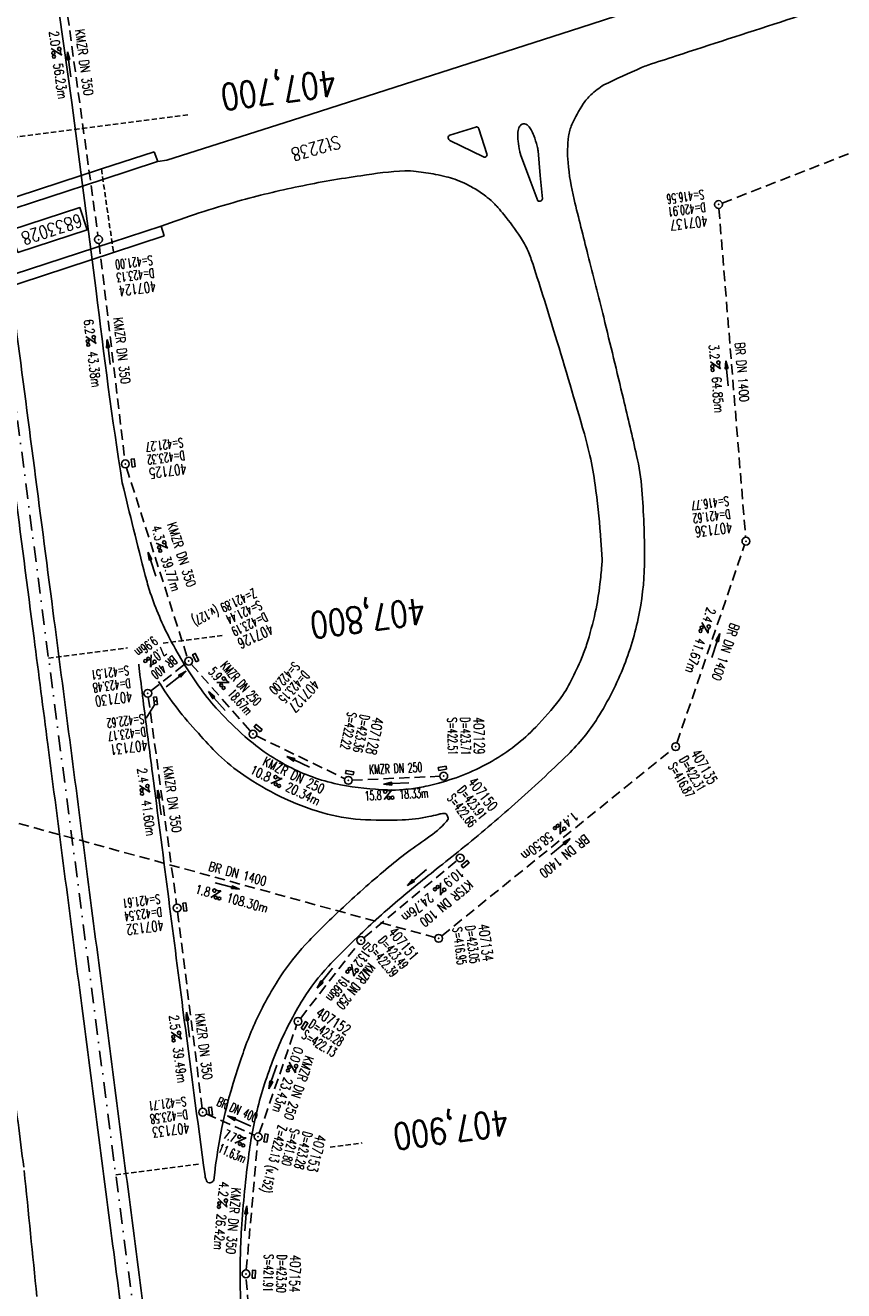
# Model space of a CAD drawing. Extents: x 446008 to 446745, y 447032 to 448234.
# Tile 5 of 24: x 446422 to 446579, y 447275 to 447518. Entities that reach past the tile are written whole.
import ezdxf
from ezdxf.enums import TextEntityAlignment as Align

# ---------------------------------------------------------------- set-up
doc = ezdxf.new("R2010")
doc.units = 0
doc.header["$LTSCALE"] = 2
doc.header["$MEASUREMENT"] = 0
for name, pattern in [('AUSGEZOGEN', [0]), ('GESTRICH-X2', [1.5, 1, -0.5]), ('GESTRICHELT', [0.75, 0.5, -0.25]), ('STRICHPT-X3', [3, 1.5, -0.75, 0, -0.75])]:
    doc.linetypes.add(name, pattern=pattern)
doc.layers.get('0').update_dxf_attribs({"linetype": 'AUSGEZOGEN'})
for name, color, linetype in [('ACHSE', 250, 'STRICHPT-X3'), ('BAUWO', 250, 'CONTINUOUS'), ('BAUWOTOP', 250, 'AUSGEZOGEN'), ('BAUWUTOP', 250, 'GESTRICHELT'), ('FBR', 8, 'CONTINUOUS'), ('HEKTOM', 250, 'GESTRICHELT'), ('KANAL', 7, 'GESTRICH-X2'), ('Netzknoten_PKT-NR', 7, 'CONTINUOUS'), ('PFEIL', 7, 'CONTINUOUS'), ('SCHACHTNR', 6, 'CONTINUOUS'), ('SCHRIFT', 7, 'AUSGEZOGEN'), ('SCHSYMBOL', 7, 'AUSGEZOGEN'), ('TEXTO', 4, 'CONTINUOUS'), ('TEXTU', 4, 'CONTINUOUS')]:
    doc.layers.add(name, color=color, linetype=linetype)
doc.styles.add('ROMANS', font='romans.shx', dxfattribs={"width": 0.8})

# ---------------------------------------------------------------- blocks, each defined once
blk = doc.blocks.new('PROM')
blk.add_line((1.57, 1.82), (0.02, 0.02))
for centre, radius in [((0.32, 1.51), 0.317), ((0.94, 0.29), 0.283), ((1.64, 0.29), 0.283)]:
    blk.add_circle(centre, radius)
blk.add_arc((0.99, 2.68), 1.03, 239.1414, 303.3549)
blk = doc.blocks.new('PFEIL2')
at = {"color": 0}
for p, q in [((0.88, 0), (-2.4, -0.01)), ((0.88, -0.27), (0.88, 0.28)), ((0.88, 0.28), (2.43, 0.01)), ((0.91, 0.27), (0.88, 0.26)), ((0.97, 0.26), (0.88, 0.25)), ((1.02, 0.25), (0.88, 0.23)), ((1.07, 0.24), (0.88, 0.21)), ((1.13, 0.23), (0.88, 0.19)), ((1.18, 0.22), (0.88, 0.17)), ((1.24, 0.21), (0.88, 0.15)), ((1.29, 0.21), (0.88, 0.14)), ((1.34, 0.2), (0.88, 0.12)), ((1.4, 0.19), (0.88, 0.1)), ((1.45, 0.18), (0.88, 0.08)), ((1.51, 0.17), (0.88, 0.06)), ((1.56, 0.16), (0.88, 0.04)), ((1.61, 0.15), (0.88, 0.02)), ((1.67, 0.14), (0.88, 0.01)), ((1.72, 0.13), (0.88, -0.01)), ((1.78, 0.12), (0.88, -0.03)), ((1.83, 0.11), (0.88, -0.05)), ((1.88, 0.1), (0.88, -0.07)), ((1.94, 0.09), (0.88, -0.09)), ((2.05, 0.08), (0.88, -0.12)), ((1.99, 0.08), (0.88, -0.11)), ((2.1, 0.07), (0.88, -0.14)), ((2.15, 0.06), (0.88, -0.16)), ((2.21, 0.05), (0.88, -0.18)), ((2.26, 0.04), (0.88, -0.2)), ((2.32, 0.03), (0.88, -0.22)), ((2.37, 0.02), (0.88, -0.23)), ((2.42, 0.01), (0.88, -0.25)), ((2.43, 0.01), (0.88, -0.27))]:
    blk.add_line(p, q, dxfattribs=at)
blk = doc.blocks.new('GST')
at = {"color": 0}
blk.add_circle((0, 0), 0.75, dxfattribs=at)
blk.add_point((0, 0), dxfattribs=at)
blk = doc.blocks.new('13')
blk.add_lwpolyline([(0.76, 1.22), (-0.75, 1.22), (-0.75, 1.8), (0.76, 1.8)], close=True)
at = {"rotation": 180}
blk.add_blockref('GST', (0, 0), dxfattribs=at)
blk = doc.blocks.new('10')
blk.add_blockref('GST', (0, 0))
blk = doc.blocks.new('30')
at = {"color": 0}
for p, q in [((-0.75, -0.29), (-0.75, 0.29)), ((-0.75, 0.29), (0.75, 0.29)), ((0.75, 0.29), (0.75, -0.29)), ((0.75, -0.29), (-0.75, -0.29))]:
    blk.add_line(p, q, dxfattribs=at)
blk.add_point((0, 0), dxfattribs=at)

msp = doc.modelspace()

# ---------------------------------------------------------------- linework, layer by layer
at = {"layer": 'ACHSE', "flags": 128}
msp.add_lwpolyline([(446322.02, 448198.17), (446329.58, 448140.12), (446334.86, 448099.55), (446342.49, 448040.96), (446358.62, 447917), (446377.98, 447768.26), (446397.35, 447619.51), (446419.94, 447445.98), (446439.3, 447297.23), (446444.65, 447256.12), (446452.2, 447198.07), (446465.11, 447098.9), (446468.53, 447072.67)], dxfattribs=at)
at = {"layer": 'BAUWO'}
msp.add_line((446447.98, 447479.31), (446448.6, 447477.46), dxfattribs=at)
at = {"layer": 'BAUWOTOP'}
for p, q in [((446446.69, 447493.62), (446447.35, 447491.73)), ((446436.53, 447490.32), (446386.95, 447474.13)), ((446436.83, 447488.31), (446385.28, 447471.48)), ((446438.58, 447476.23), (446386.86, 447459.38)), ((446438.86, 447474.27), (446382.12, 447455.73))]:
    msp.add_line(p, q, dxfattribs=at)
at = {"layer": 'BAUWOTOP', "flags": 128}
for points in [[(446446.69, 447493.62), (446436.53, 447490.32)], [(446447.31, 447491.72), (446436.83, 447488.31)], [(446448.6, 447477.46), (446438.86, 447474.27)]]:
    msp.add_lwpolyline(points, dxfattribs=at)
at = {"layer": 'BAUWOTOP'}
msp.add_lwpolyline([(446447.99, 447479.31), (446438.58, 447476.23)], dxfattribs=at)
at = {"layer": 'BAUWUTOP'}
msp.add_line((446436.53, 447490.32), (446438.86, 447474.27), dxfattribs=at)
at = {"layer": 'FBR'}
msp.add_line((446430.84, 447503.06), (446435.55, 447466.91), dxfattribs=at)
at = {"layer": 'FBR', "flags": 128}
for points in [[(446412.08, 447372.66, 0.000006), (446414.08, 447357.13, 0.00001), (446415.26, 447348.07, 0.000016), (446416.85, 447335.74, -0.000001), (446418.45, 447323.41, -0.000146), (446420.53, 447307.32, -0.000272), (446421.63, 447298.7, -0.00647)], [(446363.33, 447740.45, 0.000002), (446366.28, 447717.76, 0.000326)], [(446486.35, 447489.01, 0.016705), (446474.45, 447486.95, 0.016705), (446462.71, 447484.1, 0.010703), (446455.3, 447481.86, 0.010703), (446447.99, 447479.31)], [(446408.89, 447397.38, -0.000081), (446411.26, 447379.01, 0.000235)], [(446421.71, 447298.05, -0.000174), (446424.15, 447273.89, -0.003297)]]:
    msp.add_lwpolyline(points, format="xyb", dxfattribs=at)
at = {"layer": 'FBR'}
for points in [[(446430.84, 447503.06), (446416.14, 447606.86)], [(446508.37, 447498.35), (446503.41, 447496.79)], [(446510.53, 447493.23), (446508.95, 447497.98)], [(446503.43, 447495.8), (446509.83, 447492.63)]]:
    msp.add_lwpolyline(points, dxfattribs=at)
for points in [[(446401.23, 447573.28, 0.00006), (446405.02, 447543.9, 0.000126), (446406.81, 447530.05), (446413.11, 447481.37, -0.000433), (446413.98, 447474.63, 0.000461), (446414.84, 447467.9, 0.000507), (446416.79, 447452.83, -0.000334), (446419.77, 447429.97, -0.000138), (446423.61, 447400.25, 0.000201), (446426.25, 447379.84, 0.000105), (446429.41, 447355.52, -0.000099), (446432.57, 447331.2, -0.000074), (446435.66, 447307.38, 0.000173), (446438.75, 447283.56, 0.000044), (446441, 447266.22, 0.000008), (446442.36, 447255.82, 0.000037)], [(446405.43, 447573.76, 0.000367), (446408.77, 447547.6, 0.000567), (446410.96, 447530.69, 0.000013), (446413.93, 447508, -0.000323), (446414.05, 447507.08, -0.00024), (446415.6, 447495.09, 0.00035), (446416.66, 447486.85, 0.000314), (446418.14, 447475.45, -0.000003), (446419.62, 447464.05, -0.000002), (446423.43, 447434.8, 0.000002), (446427.23, 447405.54, 0.000108), (446430.45, 447380.75, -0.000082), (446433.68, 447355.96, -0.000307), (446436.79, 447331.97, 0.000333), (446439.89, 447307.98, 0.000089), (446443.01, 447284.02, -0.000071), (446446.13, 447260.06, -0.000002), (446446.61, 447256.38, -0.000021)], [(446681.12, 447555.48, 0.000434), (446610.09, 447532.57, 0.000372), (446586.84, 447525.02, 0.000029), (446546.83, 447512.01, 0.000218), (446541.41, 447510.24, 0.026363), (446540.19, 447509.77, 0.004317), (446532.94, 447506.45)], [(446532.94, 447506.45, 0.043428), (446530.46, 447504.52, 0.061013), (446529.01, 447502.81, 0.038031), (446526.82, 447498.82, 0.074773), (446526.18, 447496.59, 0.053988), (446526.08, 447491.55, 0.037901), (446527.24, 447484.48, 0.003215), (446529.91, 447473.83, -0.002855), (446532.92, 447461.84, -0.001548), (446536.7, 447446.18, -0.002238), (446539.24, 447435.33, -0.036858), (446540.25, 447428.71, -0.018886), (446540.77, 447415.68, -0.047517), (446539.81, 447405.32, -0.04627), (446536.85, 447395.05, -0.047385), (446531.76, 447384.96, -0.059427), (446526.08, 447377.94, -0.011266), (446515.86, 447368.44, -0.011667), (446505.58, 447359.73, -0.002682), (446500.84, 447355.95, 0.003035), (446496.66, 447352.6, 0.016446), (446488.25, 447345.31, 0.015979), (446480.1, 447337.27, 0.051607), (446475.24, 447330.98, 0.038665), (446470.39, 447321.57, 0.033029), (446466.9, 447311.49, 0.034064), (446464.85, 447301.35, 0.016565), (446463.43, 447286.88, 0.021234), (446463.18, 447275.54, 0.006769), (446463.28, 447272.62, 0.000573)], [(446503.41, 447496.79, 0.153395), (446503.17, 447496.58, 0.153395), (446503.09, 447496.27, 0.144564), (446503.19, 447495.99, 0.144564), (446503.43, 447495.8)], [(446508.95, 447497.98, 0.11459), (446508.88, 447498.16, 0.11459), (446508.74, 447498.3, 0.108584), (446508.56, 447498.37, 0.108584), (446508.37, 447498.35)], [(446509.83, 447492.63, 0.134986), (446510.08, 447492.57, 0.134986), (446510.33, 447492.64, 0.171801), (446510.53, 447492.9, 0.171801), (446510.53, 447493.23)], [(446494.8, 447489.98, -0.017145), (446496.95, 447489.82, -0.020258), (446500.67, 447489.27, -0.015419), (446502.67, 447488.83, -0.018194), (446504.34, 447488.34, -0.03172), (446506.2, 447487.58, -0.025844), (446508.37, 447486.4, -0.02692), (446510.59, 447484.86, -0.037247), (446512.04, 447483.54, -0.012679), (446512.61, 447482.92, -0.005936), (446513.77, 447481.54, -0.025692), (446516.97, 447477.21, -0.045599), (446518.41, 447474.54, -0.022594), (446519.37, 447471.95, -0.004366), (446523.64, 447458.33, -0.003378), (446529.22, 447439.46, -0.015552), (446530.28, 447435.32, -0.021638), (446531.28, 447429.7, -0.012897), (446532.3, 447420.17, -0.003992), (446532.56, 447416.57, -0.012355), (446532.61, 447415.41, -0.024488), (446532.57, 447414.23, -0.008029), (446532.21, 447410.65, -0.025515), (446531.31, 447405.22, -0.021786), (446529.65, 447399, -0.025036), (446528.68, 447396.37, -0.014977), (446526.71, 447392.12, -0.046999), (446524.37, 447388.38, -0.030138), (446519.88, 447383.17, -0.069011), (446511.52, 447376.67, -0.066014), (446501.28, 447372.45, -0.007891), (446499.21, 447371.94, -0.009866), (446497.54, 447371.58, -0.056182), (446491.41, 447371.12, -0.038129), (446482.44, 447372.13, -0.069706), (446473.01, 447375.34, -0.06435), (446464.09, 447381.38, -0.024384), (446459.04, 447386.31, -0.031638), (446455.59, 447390.52, -0.035073), (446449.75, 447399.98, -0.039902), (446445.92, 447408.98, -0.018172), (446444.95, 447412.29, -0.003426), (446440.54, 447430.05, -0.000225), (446440.5, 447430.18, -0.018266)], [(446458.13, 447296.24, -0.069341), (446457.71, 447295.84, -0.132444), (446457.42, 447295.73, -0.14394), (446456.96, 447295.81, -0.182476), (446456.7, 447296.09, -0.062171), (446456.43, 447297.09, -0.001999), (446452.19, 447328.95, -0.000031), (446446.35, 447374.26, -0.000104), (446444.64, 447387.54, -0.001664), (446443.84, 447393.97, -0.008355), (446443.7, 447395.25, -0.358629)], [(446447.49, 447391.95, 0.049083), (446455.14, 447382, 0.023303), (446459.02, 447377.89, 0.043367), (446463.88, 447373.94, 0.033703), (446470.84, 447369.88, 0.045286), (446479.03, 447366.71, 0.054392), (446486.23, 447365.47, 0.0257), (446494.27, 447365.38, 0.040316), (446499.36, 447366, 0.0159), (446501.14, 447366.42, -0.034897), (446501.96, 447366.59, -0.024566)], [(446501.96, 447366.59, -0.024566), (446502.4, 447366.62, -0.066209), (446502.57, 447366.6, -0.167437), (446502.71, 447366.51, -0.059008), (446502.96, 447366.12, -0.057115), (446503.1, 447365.68, -0.157949), (446503.09, 447365.5, -0.064522), (446503.03, 447365.42, -0.013772), (446502.74, 447365.07, -0.06056), (446499.07, 447361.88, 0.027579), (446490.59, 447355.42, 0.01211), (446481.93, 447347.66, 0.015864), (446475.66, 447341.38, 0.043014), (446470.98, 447335.42, 0.035051), (446466.43, 447327.31, 0.033926), (446463.19, 447319.02, 0.060562), (446458.13, 447296.24, 0.071252)]]:
    msp.add_lwpolyline(points, format="xyb", dxfattribs=at)
at = {"layer": 'FBR', "flags": 128}
msp.add_lwpolyline([(446447.35, 447491.73), (446449.06, 447491.99), (446473.23, 447499.65), (446528.55, 447517.48), (446584.06, 447535.53), (446679.67, 447566.53)], dxfattribs=at)
at = {"layer": 'FBR'}
msp.add_lwpolyline([(446521.15, 447484.56, -0.213179), (446521.07, 447484.33, -0.131141), (446520.75, 447484.13, -0.121268), (446520.41, 447484.11, -0.264028), (446520.28, 447484.21), (446518.76, 447488.31), (446516.99, 447493.07, -0.040632), (446516.82, 447493.68, -0.012845), (446516.49, 447495.65, -0.05245), (446516.44, 447497.12, -0.070387), (446516.66, 447498.2, -0.115565), (446517.05, 447498.78, -0.165199), (446517.49, 447498.98, -0.130422), (446517.97, 447498.91, -0.10421), (446518.46, 447498.56, -0.055738), (446519.02, 447497.8, -0.04484), (446519.51, 447496.73, -0.018896), (446520.15, 447494.68, -0.043766), (446520.32, 447493.77), (446520.74, 447489.07)], format="xyb", close=True, dxfattribs=at)
for centre, radius, start, end in [((446499.1, 447415.12), 74.98, 93.2922, 99.7987), ((447385.58, 447576.72), 956.36, 186.59338, 188.82207)]:
    msp.add_arc(centre, radius, start, end, dxfattribs=at)
at = {"layer": 'HEKTOM'}
for p, q in [((446413.47, 447495.56), (446453.12, 447500.72)), ((446448.37, 447399.28), (446459.71, 447400.77)), ((446426.37, 447396.41), (446441.57, 447398.39)), ((446480.43, 447302.57), (446486.57, 447303.37)), ((446439.28, 447297.22), (446455.16, 447299.28))]:
    msp.add_line(p, q, dxfattribs=at)
at = {"layer": 'KANAL'}
for p, q in [((446428.41, 447531.72), (446435.88, 447477.5)), ((446555.66, 447483.75), (446650.72, 447520.87)), ((446555.03, 447482.75), (446560.16, 447419.59)), ((446436.09, 447476.03), (446441.03, 447434.44)), ((446441.34, 447432.97), (446453.03, 447396.56)), ((446546.97, 447380.12), (446559.97, 447418.16)), ((446446.03, 447390.12), (446452.69, 447395.37)), ((446453.75, 447395.28), (446465.12, 447382.41)), ((446445.53, 447388.94), (446450.97, 447349.19)), ((446466.28, 447381.5), (446483.25, 447373.28)), ((446501.84, 447343.09), (446546.16, 447378.97)), ((446484.66, 447373), (446501.47, 447373.75)), ((446397.53, 447371.03), (446500.53, 447342.81)), ((446486.91, 447342.72), (446504.78, 447357.59)), ((446451.16, 447347.72), (446455.88, 447310)), ((446474.72, 447327.28), (446485.88, 447341.66)), ((446466.84, 447305.25), (446474, 447326)), ((446456.66, 447308.97), (446465.94, 447304.84)), ((446464.34, 447279), (446466.53, 447303.81))]:
    msp.add_line(p, q, dxfattribs=at)
at = {"layer": 'KANAL', "flags": 128}
msp.add_lwpolyline([(446467.53, 447230.29), (446464.32, 447277.49)], dxfattribs=at)
at = {"layer": 'Netzknoten_PKT-NR'}
msp.add_lwpolyline([(446420.48, 447474.3), (446433.8, 447478.61), (446432.41, 447482.89), (446419.09, 447478.58)], close=True, dxfattribs=at)
at = {"layer": 'SCHACHTNR'}
msp.add_line((446446.75, 447387.43), (446445.12, 447384.87), dxfattribs=at)

# ---------------------------------------------------------------- block references
at = {"layer": 'PFEIL'}
for p, rotation in [((446430.35, 447510.39), 97.84799999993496), ((446437.91, 447455.16), 96.78290000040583), ((446556.59, 447451.09), 94.65620000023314), ((446446.24, 447414.46), 107.7951999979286), ((446554.42, 447398.82), 71.10549999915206), ((446450.87, 447392.41), 38.22050000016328), ((446458.69, 447388.17), 131.3975000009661), ((446474.33, 447376.5), 154.1720999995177), ((446447.67, 447368.7), 97.77460000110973), ((446493.12, 447372.38), 182.5452000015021), ((446524.62, 447360.25), 38.98289999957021), ((446497.09, 447354.32), 219.7345000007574), ((446460.71, 447352.68), 344.6872999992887), ((446479.4, 447335.02), 232.1426000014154), ((446453.16, 447326.03), 97.1360000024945), ((446469.43, 447316.03), 250.9625000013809), ((446462.99, 447307.57), 156.0855000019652), ((446464.23, 447288.89), 84.92479999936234)]:
    msp.add_blockref('PFEIL2', p, dxfattribs=dict(at, rotation=rotation))
at = {"layer": 'SCHSYMBOL'}
for name, p, rotation in [('10', (446554.96, 447483.49), 277.4164000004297), ('10', (446435.99, 447476.77), 277.4164000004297), ('13', (446441.12, 447433.7), 277.4164000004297), ('10', (446560.22, 447418.86), 277.4164000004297), ('13', (446453.27, 447395.84), 296.6361088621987), ('10', (446445.44, 447389.67), 277.4164000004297), ('30', (446446.92, 447388.22), 277.4164000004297), ('13', (446465.62, 447381.83), 319.7617981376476), ('10', (446546.73, 447379.43), 277.4164000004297), ('13', (446502.23, 447373.78), 9.762141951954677), ('13', (446483.92, 447372.97), 350.3307418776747), ('13', (446505.37, 447358.06), 219.6225042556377), ('13', (446451.07, 447348.46), 277.4164000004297), ('13', (446486.33, 447342.24), 223.4578619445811), ('10', (446501.25, 447342.63), 277.4164000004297), ('13', (446474.25, 447326.7), 236.6280602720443), ('13', (446455.98, 447309.27), 277.4164000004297), ('13', (446466.61, 447304.55), 260.6762839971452), ('13', (446464.27, 447278.24), 266.9646162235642)]:
    msp.add_blockref(name, p, dxfattribs=dict(at, rotation=rotation))
at = {"layer": 'TEXTU'}
for p, rotation in [((446426.9, 447513.45), 277.847999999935), ((446433.52, 447458.15), 276.7829000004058), ((446553.4, 447453.34), 274.6562000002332), ((446447.05, 447418.49), 287.7951999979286), ((446551.76, 447403.28), 251.1054999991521), ((446446.07, 447397.11), 218.2205000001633), ((446458.68, 447391.74), 311.3975000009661), ((446469.02, 447372.36), 334.1720999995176), ((446443.82, 447371.99), 277.7746000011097), ((446490.76, 447369.27), 2.54520000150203), ((446524.66, 447365.06), 218.9829000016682), ((446457.5, 447350.44), 344.6872999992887), ((446501.62, 447353.34), 219.7344999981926), ((446484.53, 447337.71), 232.1426000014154), ((446449.91, 447324.62), 277.1360000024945), ((446472.58, 447318.92), 250.9625000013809), ((446462.13, 447303.3), 336.0855000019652), ((446458.94, 447292.76), 264.9247999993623)]:
    msp.add_blockref('PROM', p, dxfattribs=dict(at, rotation=rotation))

# ---------------------------------------------------------------- texts
at = {"layer": 'HEKTOM', "style": 'ROMANS', "width": 0.8}
for s, p in [('407,700', (446481.29, 447509.36)), ('407,800', (446498.39, 447408)), ('407,900', (446514.36, 447309.85))]:
    msp.add_text(s, height=5, rotation=187.4164, dxfattribs=at).set_placement(p)
at = {"layer": 'Netzknoten_PKT-NR', "style": 'ROMANS', "width": 0.8}
msp.add_text('6833028', height=2.5, rotation=197.9432, dxfattribs=at).set_placement((446432.35, 447481.75))
at = {"layer": 'SCHACHTNR', "style": 'ROMANS'}
for s, height, rotation, width, p in [('S=416.56', 1.8, 187.4164, 0.6, (446552.06, 447486.34)), ('D=420.91', 1.8, 187.4164, 0.6, (446552.38, 447483.87)), ('407137', 2, 187.4164, 0.7, (446552.72, 447481.37)), ('S=421.00', 1.8, 187.4164, 0.6, (446446.25, 447473.72)), ('D=423.13', 1.8, 187.4164, 0.6, (446446.56, 447471.25)), ('407124', 2, 187.4164, 0.7, (446446.91, 447468.78)), ('S=421.27', 1.8, 187.4164, 0.6, (446452.11, 447438.72)), ('D=423.32', 1.8, 187.4164, 0.6, (446452.42, 447436.25)), ('407125', 2, 187.4164, 0.7, (446452.74, 447433.78)), ('S=416.77', 1.8, 187.4164, 0.6, (446556.82, 447427.49)), ('D=421.62', 1.8, 187.4164, 0.6, (446557.13, 447424.99)), ('407136', 2, 187.4164, 0.7, (446557.45, 447422.52)), ('Z=421.89 (v.127)', 1.8, 205.1087, 0.6, (446465.75, 447409.82)), ('Z=421.89', 1.8, 205.1087, 0.6, (446465.75, 447409.82)), ('S=421.44', 1.8, 205.1087, 0.6, (446466.8, 447407.56)), ('D=423.19', 1.8, 205.1087, 0.6, (446467.89, 447405.28)), ('407126', 2, 205.1087, 0.7, (446468.94, 447403.03)), ('S=421.51', 1.8, 187.4164, 0.6, (446441.69, 447394.99)), ('S=422.00', 1.8, 227.8622, 0.6, (446473.44, 447395.86)), ('D=423.48', 1.8, 187.4164, 0.6, (446442.03, 447392.52)), ('D=423.15', 1.8, 227.8622, 0.6, (446475.28, 447394.19)), ('407130', 2, 187.4164, 0.7, (446442.34, 447390.05)), ('407127', 2, 227.8622, 0.7, (446477.12, 447392.51)), ('S=422.62', 1.8, 187.4164, 0.6, (446444.63, 447385.69)), ('S=422.22', 1.8, 258.3049, 0.6, (446483.82, 447386.19)), ('D=423.36', 1.8, 258.3049, 0.6, (446486.26, 447385.67)), ('407128', 2, 258.3049, 0.7, (446488.73, 447385.18)), ('407129', 2, 271.1901, 0.7, (446507.94, 447385.09)), ('D=423.17', 1.8, 187.4164, 0.6, (446444.95, 447383.22)), ('S=422.51', 1.8, 271.1901, 0.6, (446502.93, 447384.98)), ('D=423.71', 1.8, 271.1901, 0.6, (446505.42, 447385.02)), ('407131', 2, 187.4164, 0.7, (446445.26, 447380.72)), ('407135', 2, 300.1929, 0.7, (446549.55, 447378.16)), ('S=416.87', 1.8, 300.1929, 0.6, (446545.21, 447375.67)), ('D=422.31', 1.8, 300.1929, 0.6, (446547.37, 447376.91)), ('407150', 2, 307.8373, 0.7, (446506.74, 447372.56)), ('D=423.91', 1.8, 307.8373, 0.6, (446504.76, 447371)), ('S=422.66', 1.8, 307.8373, 0.6, (446502.79, 447369.48)), ('S=421.61', 1.8, 187.4164, 0.6, (446447.7, 447351.13)), ('D=423.54', 1.8, 187.4164, 0.6, (446448.05, 447348.63)), ('407132', 2, 187.4164, 0.7, (446448.36, 447346.16)), ('407151', 2, 309.697, 0.7, (446491.47, 447343.71)), ('S=416.95', 1.8, 277.4164, 0.6, (446503.91, 447344.63)), ('D=423.05', 1.8, 277.4164, 0.6, (446506.38, 447344.94)), ('407134', 2, 277.4164, 0.7, (446508.85, 447345.25)), ('S=422.39', 1.8, 309.697, 0.6, (446487.63, 447340.55)), ('D=423.49', 1.8, 309.697, 0.6, (446489.55, 447342.13)), ('407152', 2, 327.9549, 0.7, (446477.48, 447327.81)), ('D=423.28', 1.8, 327.9549, 0.6, (446476.15, 447325.7)), ('S=422.13', 1.8, 327.9549, 0.6, (446474.83, 447323.6)), ('S=421.71', 1.8, 187.4164, 0.6, (446452.68, 447312.26)), ('D=423.58', 1.8, 187.4164, 0.6, (446452.99, 447309.76)), ('407133', 2, 187.4164, 0.7, (446453.34, 447307.29)), ('Z=422.13 (v.152)', 1.8, 255.8909, 0.6, (446470.43, 447306.88)), ('S=421.80', 1.8, 255.8909, 0.6, (446472.85, 447306.3)), ('D=423.28', 1.8, 255.8909, 0.6, (446475.29, 447305.67)), ('407153', 2, 255.8909, 0.7, (446477.7, 447305.06)), ('S=421.91', 1.8, 268.4225, 0.6, (446467.78, 447282)), ('D=423.50', 1.8, 268.4225, 0.6, (446470.3, 447281.92)), ('407154', 2, 268.4225, 0.7, (446472.79, 447281.88))]:
    msp.add_text(s, height=height, rotation=rotation, dxfattribs=dict(at, width=width)).set_placement(p)
at = {"layer": 'SCHRIFT', "style": 'ROMANS', "width": 0.8}
msp.add_text('St2238', height=2.5, rotation=195.4687, dxfattribs=at).set_placement((446482, 447496.77))
at = {"layer": 'TEXTO', "style": 'ROMANS'}
for s, rotation, width, p in [('KMZR DN 350', 277.848, 0.75, (446432.34, 447510.65)), ('KMZR DN 350', 276.7829, 0.75, (446439.56, 447455.34)), ('BR DN 1400', 274.6562, 0.75, (446558.59, 447451.25)), ('KMZR DN 350', 287.7952, 0.75, (446451.07, 447416.01)), ('BR DN 1400', 251.1055, 0.75, (446555.46, 447397.91)), ('BR 400', 218.2205, 0.6, (446448.03, 447395.36)), ('KMZR DN 250', 311.3975, 0.6, (446462.65, 447390.96)), ('KMZR DN 250', 334.1721, 0.75, (446473.04, 447373.15)), ('KMZR DN 250', 2.5452, 0.6, (446493.03, 447374.37)), ('KMZR DN 350', 277.7746, 0.75, (446449.25, 447369.19)), ('BR DN 1400', 218.9829, 0.75, (446524.85, 447359.11)), ('BR DN 1400', 344.6873, 0.75, (446462.45, 447354.17)), ('KTSR DN 100', 219.7345, 0.75, (446502.19, 447350.03)), ('KMZR DN 250', 232.1426, 0.6, (446484.65, 447333.97)), ('KMZR DN 350', 277.136, 0.75, (446455.29, 447321.78)), ('KMZR DN 250', 250.9625, 0.75, (446473.6, 447314.22)), ('BR DN 400', 336.0855, 0.6, (446462.26, 447308.95)), ('KMZR DN 350', 264.9248, 0.75, (446460.98, 447288.48))]:
    msp.add_text(s, height=1.8, rotation=rotation, dxfattribs=dict(at, width=width)).set_placement(p, align=Align.CENTER)
at = {"layer": 'TEXTU', "style": 'ROMANS'}
for s, rotation, width, p in [('2.0', 277.848, 0.75, (446426.47, 447516.65)), ('56.23m', 277.848, 0.75, (446427.31, 447510.47)), ('6.2', 276.7829, 0.75, (446433.13, 447461.35)), ('3.2', 274.6562, 0.75, (446553.12, 447456.56)), ('43.38m', 276.7829, 0.75, (446433.88, 447455.17)), ('64.85m', 274.6562, 0.75, (446553.66, 447450.34)), ('4.3', 287.7952, 0.75, (446446.08, 447421.55)), ('39.77m', 287.7952, 0.75, (446447.95, 447415.64)), ('2.4', 251.1055, 0.75, (446552.8, 447406.32)), ('9.96m', 218.2205, 0.6, (446446.4, 447400.71)), ('41.67m', 251.1055, 0.75, (446550.8, 447400.45)), ('7.0', 218.2205, 0.6, (446448.1, 447398.71)), ('5.9', 311.3975, 0.6, (446456.95, 447393.68)), ('18.67m', 311.3975, 0.6, (446460.67, 447389.49)), ('2.4', 277.7746, 0.75, (446443.38, 447375.19)), ('10.8', 334.1721, 0.75, (446464.89, 447374.35)), ('20.34m', 334.1721, 0.75, (446471.7, 447371.07)), ('15.8', 2.5452, 0.6, (446487.09, 447369.09)), ('18.33m', 2.5452, 0.6, (446493.75, 447369.41)), ('41.60m', 277.7746, 0.75, (446444.22, 447369.03)), ('1.4', 218.9829, 0.75, (446527.16, 447367.09)), ('58.50m', 218.9829, 0.75, (446522.31, 447363.19)), ('10.9', 219.7345, 0.75, (446505.14, 447356.26)), ('1.8', 344.6873, 0.75, (446454.38, 447351.31)), ('108.30m', 344.6873, 0.75, (446460.38, 447349.65)), ('24.76m', 219.7345, 0.75, (446499.33, 447351.42)), ('13.2', 232.1426, 0.6, (446486.79, 447340.6)), ('19.68m', 232.1426, 0.6, (446482.95, 447335.67)), ('2.5', 277.136, 0.75, (446449.51, 447327.81)), ('39.49m', 277.136, 0.75, (446450.29, 447321.66)), ('0.0', 250.9625, 0.75, (446473.62, 447321.97)), ('23.43m', 250.9625, 0.75, (446471.59, 447316.09)), ('7.7', 336.0855, 0.6, (446459.77, 447304.35)), ('11.63m', 336.0855, 0.6, (446458.72, 447301.68)), ('4.2', 264.9248, 0.75, (446459.21, 447295.98)), ('26.42m', 264.9248, 0.75, (446458.68, 447289.79))]:
    msp.add_text(s, height=1.8, rotation=rotation, dxfattribs=dict(at, width=width)).set_placement(p)

doc.saveas('drawing.dxf')
